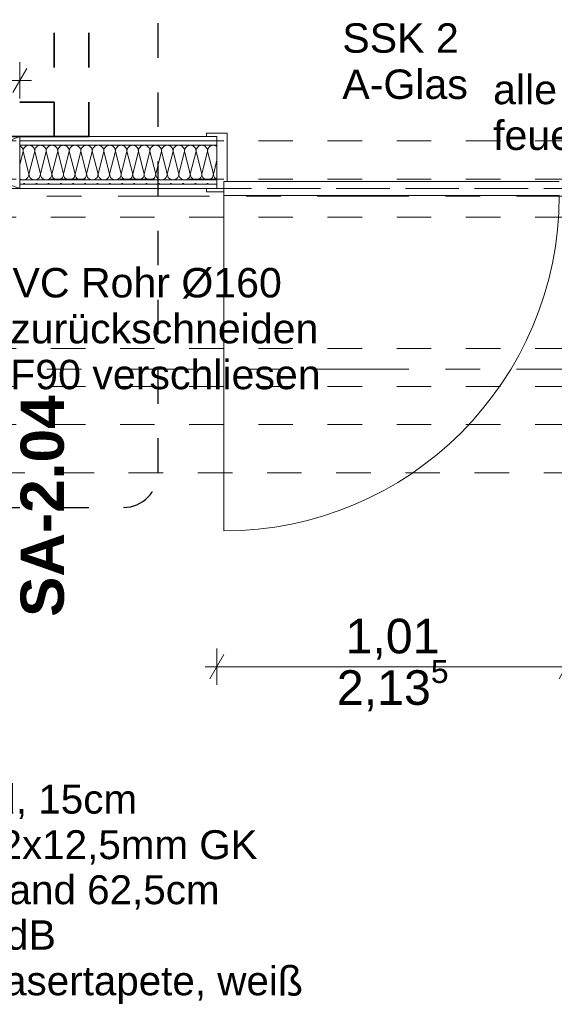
# Model space of a CAD drawing. Header units: metres. Extents: x -4 to 100, y -11 to 17.
# Tile 68 of 256: x 8.49 to 10.04, y 3.51 to 6.36. Entities that reach past the tile are written whole.
import ezdxf

# ---------------------------------------------------------------- set-up
doc = ezdxf.new("R2010")
doc.units = ezdxf.units.M
doc.header["$MEASUREMENT"] = 0
for name, pattern in [('Achse', [0.2, 0.1, -0.05, 0, -0.05]), ('Punktlinie eng', [0.0375, 0.0125, -0.025]), ('Strichlinie doppelt', [0.546806, 0.264583, -0.105833, 0.070556, -0.105833]), ('Strichlinie eng', [0.115, 0.075, -0.04]), ('Untersicht', [0.1, 0.075, -0.025])]:
    doc.linetypes.add(name, pattern=pattern)
for name, color, linetype in [('152 - Bemaßung_ Beschriftung.Ausbau', 7, 'Continuous'), ('203 - Marker.Schnitt - Ausbaudetail SA', 7, 'Continuous'), ('208 - Marker.Detail', 7, 'Continuous'), ('451 - Universal.Achsen Raster', 7, 'Continuous'), ('608 - Struktur.Träger', 7, 'Continuous'), ('650 - Abdeckung.Fußboden Aufbau', 7, 'Continuous'), ('Neubau_152 - Bemaßung_ Beschriftung.Ausbau', 7, 'Continuous'), ('Neubau_606 - Struktur.Wand Innen Ausbau', 7, 'Continuous'), ('Neubau_653 - Abdeckung.TB Verkofferung', 7, 'Continuous')]:
    doc.layers.add(name, color=color, linetype=linetype)
doc.styles.add('ERSTELLTER_STIL_1', font='txt')
doc.styles.add('ERSTELLTER_STIL_2', font='txt')
doc.dimstyles.new('ERSTELLTER_STIL__5', dxfattribs={"dimtxt": 0.1, "dimasz": 0.0532, "dimexe": 0.18, "dimexo": 0.0625, "dimgap": 0, "dimtad": 1, "dimtih": 1, "dimtoh": 1, "dimzin": 0, "dimdsep": 46, "dimtxsty": 'ERSTELLTER_STIL_2', "dimblk": 'ARROWHEAD_2', "dimblk1": 'ARROWHEAD_2', "dimblk2": 'ARROWHEAD_2', "dimcen": 0.09, "dimse1": 1, "dimse2": 1, "dimclrd": 7, "dimclre": 7, "dimclrt": 7, "dimazin": 0, "dimtfac": 1, "dimtdec": 4, "dimtmove": 0, "dimatfit": 3, "dimfxl": 1, "dimtolj": 1, "dimtzin": 0, "dimarcsym": 0})
doc.dimstyles.new('ERSTELLTER_STIL__8', dxfattribs={"dimtxt": 0.18, "dimasz": 0.03648, "dimexe": 0.18, "dimexo": 0.0625, "dimgap": 0, "dimtad": 0, "dimtih": 1, "dimtoh": 1, "dimdec": 4, "dimzin": 0, "dimdsep": 46, "dimcen": 0.09, "dimadec": 0, "dimazin": 0, "dimtfac": 1, "dimtdec": 4, "dimtmove": 0, "dimatfit": 3, "dimldrblk": 'ARROWHEAD_11', "dimfxl": 1, "dimtolj": 1, "dimtzin": 0, "dimarcsym": 0})
doc.dimstyles.new('ERSTELLTER_STIL__9', dxfattribs={"dimtxt": 0.18, "dimasz": 0.02736, "dimexe": 0.18, "dimexo": 0.0625, "dimgap": 0, "dimtad": 0, "dimtih": 1, "dimtoh": 1, "dimdec": 4, "dimzin": 0, "dimdsep": 46, "dimcen": 0.09, "dimadec": 0, "dimazin": 0, "dimtfac": 1, "dimtdec": 4, "dimtmove": 0, "dimatfit": 3, "dimldrblk": 'ARROWHEAD_11', "dimfxl": 1, "dimtolj": 1, "dimtzin": 0, "dimarcsym": 0})
pattern_1 = [(45, (0, 0), (-0.01767767, 0.01767767), [0, -0.025])]

# ---------------------------------------------------------------- blocks, each defined once
blk = doc.blocks.new('*X22')
at = {"layer": 'Neubau_606 - Struktur.Wand Innen Ausbau', "color": 7, "linetype": 'Continuous', "lineweight": 5}
for p, q in [((8.4926, 5.9947), (8.49, 5.9961)), ((8.5, 5.9808), (8.49, 5.9408)), ((8.4951, 5.9926), (8.4926, 5.9947)), ((8.4972, 5.9901), (8.4951, 5.9926)), ((8.4987, 5.9872), (8.4972, 5.9901)), ((8.4997, 5.9841), (8.4987, 5.9872)), ((8.5, 5.9808), (8.4997, 5.9841)), ((8.5003, 5.9841), (8.5, 5.9808)), ((8.5, 5.9808), (8.5167, 5.9141)), ((8.5013, 5.9872), (8.5003, 5.9841)), ((8.5028, 5.9901), (8.5013, 5.9872)), ((8.5049, 5.9926), (8.5028, 5.9901)), ((8.5074, 5.9947), (8.5049, 5.9926)), ((8.5103, 5.9962), (8.5074, 5.9947)), ((8.5134, 5.9972), (8.5103, 5.9962)), ((8.5167, 5.9975), (8.5134, 5.9972)), ((8.5199, 5.9972), (8.5167, 5.9975)), ((8.5333, 5.9808), (8.5167, 5.9141)), ((8.523, 5.9962), (8.5199, 5.9972)), ((8.5259, 5.9947), (8.523, 5.9962)), ((8.5285, 5.9926), (8.5259, 5.9947)), ((8.5305, 5.9901), (8.5285, 5.9926)), ((8.5321, 5.9872), (8.5305, 5.9901)), ((8.533, 5.9841), (8.5321, 5.9872)), ((8.5333, 5.9808), (8.533, 5.9841)), ((8.5337, 5.9841), (8.5333, 5.9808)), ((8.5333, 5.9808), (8.55, 5.9141)), ((8.5346, 5.9872), (8.5337, 5.9841)), ((8.5361, 5.9901), (8.5346, 5.9872)), ((8.5382, 5.9926), (8.5361, 5.9901)), ((8.5407, 5.9947), (8.5382, 5.9926)), ((8.5436, 5.9962), (8.5407, 5.9947)), ((8.5467, 5.9972), (8.5436, 5.9962)), ((8.55, 5.9975), (8.5467, 5.9972)), ((8.5533, 5.9972), (8.55, 5.9975)), ((8.5667, 5.9808), (8.55, 5.9141)), ((8.5564, 5.9962), (8.5533, 5.9972)), ((8.5593, 5.9947), (8.5564, 5.9962)), ((8.5618, 5.9926), (8.5593, 5.9947)), ((8.5639, 5.9901), (8.5618, 5.9926)), ((8.5654, 5.9872), (8.5639, 5.9901)), ((8.5663, 5.9841), (8.5654, 5.9872)), ((8.5667, 5.9808), (8.5663, 5.9841)), ((8.567, 5.9841), (8.5667, 5.9808)), ((8.5667, 5.9808), (8.5833, 5.9141)), ((8.5679, 5.9872), (8.567, 5.9841)), ((8.5695, 5.9901), (8.5679, 5.9872)), ((8.5715, 5.9926), (8.5695, 5.9901)), ((8.5741, 5.9947), (8.5715, 5.9926)), ((8.577, 5.9962), (8.5741, 5.9947)), ((8.5801, 5.9972), (8.577, 5.9962)), ((8.5833, 5.9975), (8.5801, 5.9972)), ((8.5866, 5.9972), (8.5833, 5.9975)), ((8.6, 5.9808), (8.5833, 5.9141)), ((8.5897, 5.9962), (8.5866, 5.9972)), ((8.5926, 5.9947), (8.5897, 5.9962)), ((8.5951, 5.9926), (8.5926, 5.9947)), ((8.5972, 5.9901), (8.5951, 5.9926)), ((8.5987, 5.9872), (8.5972, 5.9901)), ((8.5997, 5.9841), (8.5987, 5.9872)), ((8.6, 5.9808), (8.5997, 5.9841)), ((8.6003, 5.9841), (8.6, 5.9808)), ((8.6, 5.9808), (8.6167, 5.9141)), ((8.6013, 5.9872), (8.6003, 5.9841)), ((8.6028, 5.9901), (8.6013, 5.9872)), ((8.6049, 5.9926), (8.6028, 5.9901)), ((8.6074, 5.9947), (8.6049, 5.9926)), ((8.6103, 5.9962), (8.6074, 5.9947)), ((8.6134, 5.9972), (8.6103, 5.9962)), ((8.6167, 5.9975), (8.6134, 5.9972)), ((8.6199, 5.9972), (8.6167, 5.9975)), ((8.6333, 5.9808), (8.6167, 5.9141)), ((8.623, 5.9962), (8.6199, 5.9972)), ((8.6259, 5.9947), (8.623, 5.9962)), ((8.6285, 5.9926), (8.6259, 5.9947)), ((8.6305, 5.9901), (8.6285, 5.9926)), ((8.6321, 5.9872), (8.6305, 5.9901)), ((8.633, 5.9841), (8.6321, 5.9872)), ((8.6333, 5.9808), (8.633, 5.9841)), ((8.6337, 5.9841), (8.6333, 5.9808)), ((8.6333, 5.9808), (8.65, 5.9141)), ((8.6346, 5.9872), (8.6337, 5.9841)), ((8.6361, 5.9901), (8.6346, 5.9872)), ((8.6382, 5.9926), (8.6361, 5.9901)), ((8.6407, 5.9947), (8.6382, 5.9926)), ((8.6436, 5.9962), (8.6407, 5.9947)), ((8.6467, 5.9972), (8.6436, 5.9962)), ((8.65, 5.9975), (8.6467, 5.9972)), ((8.6533, 5.9972), (8.65, 5.9975)), ((8.6667, 5.9808), (8.65, 5.9141)), ((8.6564, 5.9962), (8.6533, 5.9972)), ((8.6593, 5.9947), (8.6564, 5.9962)), ((8.6618, 5.9926), (8.6593, 5.9947)), ((8.6639, 5.9901), (8.6618, 5.9926)), ((8.6654, 5.9872), (8.6639, 5.9901)), ((8.6663, 5.9841), (8.6654, 5.9872)), ((8.6667, 5.9808), (8.6663, 5.9841)), ((8.667, 5.9841), (8.6667, 5.9808)), ((8.6667, 5.9808), (8.6833, 5.9141)), ((8.6679, 5.9872), (8.667, 5.9841)), ((8.6695, 5.9901), (8.6679, 5.9872)), ((8.6715, 5.9926), (8.6695, 5.9901)), ((8.6741, 5.9947), (8.6715, 5.9926)), ((8.677, 5.9962), (8.6741, 5.9947)), ((8.6801, 5.9972), (8.677, 5.9962)), ((8.6833, 5.9975), (8.6801, 5.9972)), ((8.6866, 5.9972), (8.6833, 5.9975)), ((8.7, 5.9808), (8.6833, 5.9141)), ((8.6897, 5.9962), (8.6866, 5.9972)), ((8.6926, 5.9947), (8.6897, 5.9962)), ((8.6951, 5.9926), (8.6926, 5.9947)), ((8.6972, 5.9901), (8.6951, 5.9926)), ((8.6987, 5.9872), (8.6972, 5.9901)), ((8.6997, 5.9841), (8.6987, 5.9872)), ((8.7, 5.9808), (8.6997, 5.9841)), ((8.7003, 5.9841), (8.7, 5.9808)), ((8.7, 5.9808), (8.7167, 5.9141)), ((8.7013, 5.9872), (8.7003, 5.9841)), ((8.7028, 5.9901), (8.7013, 5.9872)), ((8.7049, 5.9926), (8.7028, 5.9901)), ((8.7074, 5.9947), (8.7049, 5.9926)), ((8.7103, 5.9962), (8.7074, 5.9947)), ((8.7134, 5.9972), (8.7103, 5.9962)), ((8.7167, 5.9975), (8.7134, 5.9972)), ((8.7199, 5.9972), (8.7167, 5.9975)), ((8.7333, 5.9808), (8.7167, 5.9141)), ((8.723, 5.9962), (8.7199, 5.9972)), ((8.7259, 5.9947), (8.723, 5.9962)), ((8.7285, 5.9926), (8.7259, 5.9947)), ((8.7305, 5.9901), (8.7285, 5.9926)), ((8.7321, 5.9872), (8.7305, 5.9901)), ((8.733, 5.9841), (8.7321, 5.9872)), ((8.7333, 5.9808), (8.733, 5.9841)), ((8.7337, 5.9841), (8.7333, 5.9808)), ((8.7333, 5.9808), (8.75, 5.9141)), ((8.7346, 5.9872), (8.7337, 5.9841)), ((8.7361, 5.9901), (8.7346, 5.9872)), ((8.7382, 5.9926), (8.7361, 5.9901)), ((8.7407, 5.9947), (8.7382, 5.9926)), ((8.7436, 5.9962), (8.7407, 5.9947)), ((8.7467, 5.9972), (8.7436, 5.9962)), ((8.75, 5.9975), (8.7467, 5.9972)), ((8.7533, 5.9972), (8.75, 5.9975)), ((8.7667, 5.9808), (8.75, 5.9141)), ((8.7564, 5.9962), (8.7533, 5.9972)), ((8.7593, 5.9947), (8.7564, 5.9962)), ((8.7618, 5.9926), (8.7593, 5.9947)), ((8.7639, 5.9901), (8.7618, 5.9926)), ((8.7654, 5.9872), (8.7639, 5.9901)), ((8.7663, 5.9841), (8.7654, 5.9872)), ((8.7667, 5.9808), (8.7663, 5.9841)), ((8.767, 5.9841), (8.7667, 5.9808)), ((8.7667, 5.9808), (8.7833, 5.9141)), ((8.7679, 5.9872), (8.767, 5.9841)), ((8.7695, 5.9901), (8.7679, 5.9872)), ((8.7715, 5.9926), (8.7695, 5.9901)), ((8.7741, 5.9947), (8.7715, 5.9926)), ((8.777, 5.9962), (8.7741, 5.9947)), ((8.7801, 5.9972), (8.777, 5.9962)), ((8.7833, 5.9975), (8.7801, 5.9972)), ((8.7866, 5.9972), (8.7833, 5.9975)), ((8.8, 5.9808), (8.7833, 5.9141)), ((8.7897, 5.9962), (8.7866, 5.9972)), ((8.7926, 5.9947), (8.7897, 5.9962)), ((8.7951, 5.9926), (8.7926, 5.9947)), ((8.7972, 5.9901), (8.7951, 5.9926)), ((8.7987, 5.9872), (8.7972, 5.9901)), ((8.7997, 5.9841), (8.7987, 5.9872)), ((8.8, 5.9808), (8.7997, 5.9841)), ((8.8003, 5.9841), (8.8, 5.9808)), ((8.8, 5.9808), (8.8167, 5.9141)), ((8.8013, 5.9872), (8.8003, 5.9841)), ((8.8028, 5.9901), (8.8013, 5.9872)), ((8.8049, 5.9926), (8.8028, 5.9901)), ((8.8074, 5.9947), (8.8049, 5.9926)), ((8.8103, 5.9962), (8.8074, 5.9947)), ((8.8134, 5.9972), (8.8103, 5.9962)), ((8.8167, 5.9975), (8.8134, 5.9972)), ((8.8199, 5.9972), (8.8167, 5.9975)), ((8.8333, 5.9808), (8.8167, 5.9141)), ((8.823, 5.9962), (8.8199, 5.9972)), ((8.8259, 5.9947), (8.823, 5.9962)), ((8.8285, 5.9926), (8.8259, 5.9947)), ((8.8305, 5.9901), (8.8285, 5.9926)), ((8.8321, 5.9872), (8.8305, 5.9901)), ((8.833, 5.9841), (8.8321, 5.9872)), ((8.8333, 5.9808), (8.833, 5.9841)), ((8.8337, 5.9841), (8.8333, 5.9808)), ((8.8333, 5.9808), (8.85, 5.9141)), ((8.8346, 5.9872), (8.8337, 5.9841)), ((8.8361, 5.9901), (8.8346, 5.9872)), ((8.8382, 5.9926), (8.8361, 5.9901)), ((8.8407, 5.9947), (8.8382, 5.9926)), ((8.8436, 5.9962), (8.8407, 5.9947)), ((8.8467, 5.9972), (8.8436, 5.9962)), ((8.85, 5.9975), (8.8467, 5.9972)), ((8.8533, 5.9972), (8.85, 5.9975)), ((8.8667, 5.9808), (8.85, 5.9141)), ((8.8564, 5.9962), (8.8533, 5.9972)), ((8.8593, 5.9947), (8.8564, 5.9962)), ((8.8618, 5.9926), (8.8593, 5.9947)), ((8.8639, 5.9901), (8.8618, 5.9926)), ((8.8654, 5.9872), (8.8639, 5.9901)), ((8.8663, 5.9841), (8.8654, 5.9872)), ((8.8667, 5.9808), (8.8663, 5.9841)), ((8.867, 5.9841), (8.8667, 5.9808)), ((8.8667, 5.9808), (8.8833, 5.9141)), ((8.8679, 5.9872), (8.867, 5.9841)), ((8.8695, 5.9901), (8.8679, 5.9872)), ((8.8715, 5.9926), (8.8695, 5.9901)), ((8.8741, 5.9947), (8.8715, 5.9926)), ((8.877, 5.9962), (8.8741, 5.9947)), ((8.8801, 5.9972), (8.877, 5.9962)), ((8.8833, 5.9975), (8.8801, 5.9972)), ((8.8866, 5.9972), (8.8833, 5.9975)), ((8.9, 5.9808), (8.8833, 5.9141)), ((8.8897, 5.9962), (8.8866, 5.9972)), ((8.8926, 5.9947), (8.8897, 5.9962)), ((8.8951, 5.9926), (8.8926, 5.9947)), ((8.8972, 5.9901), (8.8951, 5.9926)), ((8.8987, 5.9872), (8.8972, 5.9901)), ((8.8997, 5.9841), (8.8987, 5.9872)), ((8.9, 5.9808), (8.8997, 5.9841)), ((8.9003, 5.9841), (8.9, 5.9808)), ((8.9, 5.9808), (8.9167, 5.9141)), ((8.9013, 5.9872), (8.9003, 5.9841)), ((8.9028, 5.9901), (8.9013, 5.9872)), ((8.9049, 5.9926), (8.9028, 5.9901)), ((8.9074, 5.9947), (8.9049, 5.9926)), ((8.9103, 5.9962), (8.9074, 5.9947)), ((8.9134, 5.9972), (8.9103, 5.9962)), ((8.9167, 5.9975), (8.9134, 5.9972)), ((8.9199, 5.9972), (8.9167, 5.9975)), ((8.9333, 5.9808), (8.9167, 5.9141)), ((8.923, 5.9962), (8.9199, 5.9972)), ((8.9259, 5.9947), (8.923, 5.9962)), ((8.9285, 5.9926), (8.9259, 5.9947)), ((8.9305, 5.9901), (8.9285, 5.9926)), ((8.9321, 5.9872), (8.9305, 5.9901)), ((8.933, 5.9841), (8.9321, 5.9872)), ((8.9333, 5.9808), (8.933, 5.9841)), ((8.9337, 5.9841), (8.9333, 5.9808)), ((8.9333, 5.9808), (8.95, 5.9141)), ((8.9346, 5.9872), (8.9337, 5.9841)), ((8.9361, 5.9901), (8.9346, 5.9872)), ((8.9382, 5.9926), (8.9361, 5.9901)), ((8.9407, 5.9947), (8.9382, 5.9926)), ((8.9436, 5.9962), (8.9407, 5.9947)), ((8.9467, 5.9972), (8.9436, 5.9962)), ((8.95, 5.9975), (8.9467, 5.9972)), ((8.9533, 5.9972), (8.95, 5.9975)), ((8.9667, 5.9808), (8.95, 5.9141)), ((8.9564, 5.9962), (8.9533, 5.9972)), ((8.9593, 5.9947), (8.9564, 5.9962)), ((8.9618, 5.9926), (8.9593, 5.9947)), ((8.9639, 5.9901), (8.9618, 5.9926)), ((8.9654, 5.9872), (8.9639, 5.9901)), ((8.9663, 5.9841), (8.9654, 5.9872)), ((8.9667, 5.9808), (8.9663, 5.9841)), ((8.967, 5.9841), (8.9667, 5.9808)), ((8.9667, 5.9808), (8.9833, 5.9141)), ((8.9679, 5.9872), (8.967, 5.9841)), ((8.9695, 5.9901), (8.9679, 5.9872)), ((8.9715, 5.9926), (8.9695, 5.9901)), ((8.9741, 5.9947), (8.9715, 5.9926)), ((8.977, 5.9962), (8.9741, 5.9947)), ((8.9801, 5.9972), (8.977, 5.9962)), ((8.9833, 5.9975), (8.9801, 5.9972)), ((8.9866, 5.9972), (8.9833, 5.9975)), ((9, 5.9808), (8.9833, 5.9141)), ((8.9897, 5.9962), (8.9866, 5.9972)), ((8.9926, 5.9947), (8.9897, 5.9962)), ((8.9951, 5.9926), (8.9926, 5.9947)), ((8.9972, 5.9901), (8.9951, 5.9926)), ((8.9987, 5.9872), (8.9972, 5.9901)), ((8.9997, 5.9841), (8.9987, 5.9872)), ((9, 5.9808), (8.9997, 5.9841)), ((9.0003, 5.9841), (9, 5.9808)), ((9, 5.9808), (9.0167, 5.9141)), ((9.0013, 5.9872), (9.0003, 5.9841)), ((9.0028, 5.9901), (9.0013, 5.9872)), ((9.0049, 5.9926), (9.0028, 5.9901)), ((9.0074, 5.9947), (9.0049, 5.9926)), ((9.0103, 5.9962), (9.0074, 5.9947)), ((9.0134, 5.9972), (9.0103, 5.9962)), ((9.0167, 5.9975), (9.0134, 5.9972)), ((9.0199, 5.9972), (9.0167, 5.9975)), ((9.0333, 5.9808), (9.0167, 5.9141)), ((9.023, 5.9962), (9.0199, 5.9972)), ((9.0259, 5.9947), (9.023, 5.9962)), ((9.0285, 5.9926), (9.0259, 5.9947)), ((9.0305, 5.9901), (9.0285, 5.9926)), ((9.0321, 5.9872), (9.0305, 5.9901)), ((9.033, 5.9841), (9.0321, 5.9872)), ((9.0333, 5.9808), (9.033, 5.9841)), ((9.0337, 5.9841), (9.0333, 5.9808)), ((9.0333, 5.9808), (9.05, 5.9141)), ((9.0346, 5.9872), (9.0337, 5.9841)), ((9.0361, 5.9901), (9.0346, 5.9872)), ((9.0382, 5.9926), (9.0361, 5.9901)), ((9.0407, 5.9947), (9.0382, 5.9926)), ((9.0436, 5.9962), (9.0407, 5.9947)), ((9.0467, 5.9972), (9.0436, 5.9962)), ((9.05, 5.9975), (9.0467, 5.9972)), ((9.0533, 5.9972), (9.05, 5.9975)), ((9.0564, 5.9962), (9.0533, 5.9972)), ((9.0593, 5.9947), (9.0564, 5.9962)), ((9.06, 5.9941), (9.0593, 5.9947)), ((9.06, 5.9541), (9.05, 5.9141)), ((8.49, 5.9009), (8.4907, 5.9003)), ((8.4907, 5.9003), (8.4936, 5.8988)), ((8.4936, 5.8988), (8.4967, 5.8978)), ((8.4967, 5.8978), (8.5, 5.8975)), ((8.5, 5.8975), (8.5033, 5.8978)), ((8.5033, 5.8978), (8.5064, 5.8988)), ((8.5064, 5.8988), (8.5093, 5.9003)), ((8.5093, 5.9003), (8.5118, 5.9024)), ((8.5118, 5.9024), (8.5139, 5.9049)), ((8.5139, 5.9049), (8.5154, 5.9078)), ((8.5154, 5.9078), (8.5163, 5.9109)), ((8.5163, 5.9109), (8.5167, 5.9141)), ((8.5167, 5.9141), (8.517, 5.9109)), ((8.517, 5.9109), (8.5179, 5.9078)), ((8.5179, 5.9078), (8.5195, 5.9049)), ((8.5195, 5.9049), (8.5215, 5.9024)), ((8.5215, 5.9024), (8.5241, 5.9003)), ((8.5241, 5.9003), (8.527, 5.8988)), ((8.527, 5.8988), (8.5301, 5.8978)), ((8.5301, 5.8978), (8.5333, 5.8975)), ((8.5333, 5.8975), (8.5366, 5.8978)), ((8.5366, 5.8978), (8.5397, 5.8988)), ((8.5397, 5.8988), (8.5426, 5.9003)), ((8.5426, 5.9003), (8.5451, 5.9024)), ((8.5451, 5.9024), (8.5472, 5.9049)), ((8.5472, 5.9049), (8.5487, 5.9078)), ((8.5487, 5.9078), (8.5497, 5.9109)), ((8.5497, 5.9109), (8.55, 5.9141)), ((8.55, 5.9141), (8.5503, 5.9109)), ((8.5503, 5.9109), (8.5513, 5.9078)), ((8.5513, 5.9078), (8.5528, 5.9049)), ((8.5528, 5.9049), (8.5549, 5.9024)), ((8.5549, 5.9024), (8.5574, 5.9003)), ((8.5574, 5.9003), (8.5603, 5.8988)), ((8.5603, 5.8988), (8.5634, 5.8978)), ((8.5634, 5.8978), (8.5667, 5.8975)), ((8.5667, 5.8975), (8.5699, 5.8978)), ((8.5699, 5.8978), (8.573, 5.8988)), ((8.573, 5.8988), (8.5759, 5.9003)), ((8.5759, 5.9003), (8.5785, 5.9024)), ((8.5785, 5.9024), (8.5805, 5.9049)), ((8.5805, 5.9049), (8.5821, 5.9078)), ((8.5821, 5.9078), (8.583, 5.9109)), ((8.583, 5.9109), (8.5833, 5.9141)), ((8.5833, 5.9141), (8.5837, 5.9109)), ((8.5837, 5.9109), (8.5846, 5.9078)), ((8.5846, 5.9078), (8.5861, 5.9049)), ((8.5861, 5.9049), (8.5882, 5.9024)), ((8.5882, 5.9024), (8.5907, 5.9003)), ((8.5907, 5.9003), (8.5936, 5.8988)), ((8.5936, 5.8988), (8.5967, 5.8978)), ((8.5967, 5.8978), (8.6, 5.8975)), ((8.6, 5.8975), (8.6033, 5.8978)), ((8.6033, 5.8978), (8.6064, 5.8988)), ((8.6064, 5.8988), (8.6093, 5.9003)), ((8.6093, 5.9003), (8.6118, 5.9024)), ((8.6118, 5.9024), (8.6139, 5.9049)), ((8.6139, 5.9049), (8.6154, 5.9078)), ((8.6154, 5.9078), (8.6163, 5.9109)), ((8.6163, 5.9109), (8.6167, 5.9141)), ((8.6167, 5.9141), (8.617, 5.9109)), ((8.617, 5.9109), (8.6179, 5.9078)), ((8.6179, 5.9078), (8.6195, 5.9049)), ((8.6195, 5.9049), (8.6215, 5.9024)), ((8.6215, 5.9024), (8.6241, 5.9003)), ((8.6241, 5.9003), (8.627, 5.8988)), ((8.627, 5.8988), (8.6301, 5.8978)), ((8.6301, 5.8978), (8.6333, 5.8975)), ((8.6333, 5.8975), (8.6366, 5.8978)), ((8.6366, 5.8978), (8.6397, 5.8988)), ((8.6397, 5.8988), (8.6426, 5.9003)), ((8.6426, 5.9003), (8.6451, 5.9024)), ((8.6451, 5.9024), (8.6472, 5.9049)), ((8.6472, 5.9049), (8.6487, 5.9078)), ((8.6487, 5.9078), (8.6497, 5.9109)), ((8.6497, 5.9109), (8.65, 5.9141)), ((8.65, 5.9141), (8.6503, 5.9109)), ((8.6503, 5.9109), (8.6513, 5.9078)), ((8.6513, 5.9078), (8.6528, 5.9049)), ((8.6528, 5.9049), (8.6549, 5.9024)), ((8.6549, 5.9024), (8.6574, 5.9003)), ((8.6574, 5.9003), (8.6603, 5.8988)), ((8.6603, 5.8988), (8.6634, 5.8978)), ((8.6634, 5.8978), (8.6667, 5.8975)), ((8.6667, 5.8975), (8.6699, 5.8978)), ((8.6699, 5.8978), (8.673, 5.8988)), ((8.673, 5.8988), (8.6759, 5.9003)), ((8.6759, 5.9003), (8.6785, 5.9024)), ((8.6785, 5.9024), (8.6805, 5.9049)), ((8.6805, 5.9049), (8.6821, 5.9078)), ((8.6821, 5.9078), (8.683, 5.9109)), ((8.683, 5.9109), (8.6833, 5.9141)), ((8.6833, 5.9141), (8.6837, 5.9109)), ((8.6837, 5.9109), (8.6846, 5.9078)), ((8.6846, 5.9078), (8.6861, 5.9049)), ((8.6861, 5.9049), (8.6882, 5.9024)), ((8.6882, 5.9024), (8.6907, 5.9003)), ((8.6907, 5.9003), (8.6936, 5.8988)), ((8.6936, 5.8988), (8.6967, 5.8978)), ((8.6967, 5.8978), (8.7, 5.8975)), ((8.7, 5.8975), (8.7033, 5.8978)), ((8.7033, 5.8978), (8.7064, 5.8988)), ((8.7064, 5.8988), (8.7093, 5.9003)), ((8.7093, 5.9003), (8.7118, 5.9024)), ((8.7118, 5.9024), (8.7139, 5.9049)), ((8.7139, 5.9049), (8.7154, 5.9078)), ((8.7154, 5.9078), (8.7163, 5.9109)), ((8.7163, 5.9109), (8.7167, 5.9141)), ((8.7167, 5.9141), (8.717, 5.9109)), ((8.717, 5.9109), (8.7179, 5.9078)), ((8.7179, 5.9078), (8.7195, 5.9049)), ((8.7195, 5.9049), (8.7215, 5.9024)), ((8.7215, 5.9024), (8.7241, 5.9003)), ((8.7241, 5.9003), (8.727, 5.8988)), ((8.727, 5.8988), (8.7301, 5.8978)), ((8.7301, 5.8978), (8.7333, 5.8975)), ((8.7333, 5.8975), (8.7366, 5.8978)), ((8.7366, 5.8978), (8.7397, 5.8988)), ((8.7397, 5.8988), (8.7426, 5.9003)), ((8.7426, 5.9003), (8.7451, 5.9024)), ((8.7451, 5.9024), (8.7472, 5.9049)), ((8.7472, 5.9049), (8.7487, 5.9078)), ((8.7487, 5.9078), (8.7497, 5.9109)), ((8.7497, 5.9109), (8.75, 5.9141)), ((8.75, 5.9141), (8.7503, 5.9109)), ((8.7503, 5.9109), (8.7513, 5.9078)), ((8.7513, 5.9078), (8.7528, 5.9049)), ((8.7528, 5.9049), (8.7549, 5.9024)), ((8.7549, 5.9024), (8.7574, 5.9003)), ((8.7574, 5.9003), (8.7603, 5.8988)), ((8.7603, 5.8988), (8.7634, 5.8978)), ((8.7634, 5.8978), (8.7667, 5.8975)), ((8.7667, 5.8975), (8.7699, 5.8978)), ((8.7699, 5.8978), (8.773, 5.8988)), ((8.773, 5.8988), (8.7759, 5.9003)), ((8.7759, 5.9003), (8.7785, 5.9024)), ((8.7785, 5.9024), (8.7805, 5.9049)), ((8.7805, 5.9049), (8.7821, 5.9078)), ((8.7821, 5.9078), (8.783, 5.9109)), ((8.783, 5.9109), (8.7833, 5.9141)), ((8.7833, 5.9141), (8.7837, 5.9109)), ((8.7837, 5.9109), (8.7846, 5.9078)), ((8.7846, 5.9078), (8.7861, 5.9049)), ((8.7861, 5.9049), (8.7882, 5.9024)), ((8.7882, 5.9024), (8.7907, 5.9003)), ((8.7907, 5.9003), (8.7936, 5.8988)), ((8.7936, 5.8988), (8.7967, 5.8978)), ((8.7967, 5.8978), (8.8, 5.8975)), ((8.8, 5.8975), (8.8033, 5.8978)), ((8.8033, 5.8978), (8.8064, 5.8988)), ((8.8064, 5.8988), (8.8093, 5.9003)), ((8.8093, 5.9003), (8.8118, 5.9024)), ((8.8118, 5.9024), (8.8139, 5.9049)), ((8.8139, 5.9049), (8.8154, 5.9078)), ((8.8154, 5.9078), (8.8163, 5.9109)), ((8.8163, 5.9109), (8.8167, 5.9141)), ((8.8167, 5.9141), (8.817, 5.9109)), ((8.817, 5.9109), (8.8179, 5.9078)), ((8.8179, 5.9078), (8.8195, 5.9049)), ((8.8195, 5.9049), (8.8215, 5.9024)), ((8.8215, 5.9024), (8.8241, 5.9003)), ((8.8241, 5.9003), (8.827, 5.8988)), ((8.827, 5.8988), (8.8301, 5.8978)), ((8.8301, 5.8978), (8.8333, 5.8975)), ((8.8333, 5.8975), (8.8366, 5.8978)), ((8.8366, 5.8978), (8.8397, 5.8988)), ((8.8397, 5.8988), (8.8426, 5.9003)), ((8.8426, 5.9003), (8.8451, 5.9024)), ((8.8451, 5.9024), (8.8472, 5.9049)), ((8.8472, 5.9049), (8.8487, 5.9078)), ((8.8487, 5.9078), (8.8497, 5.9109)), ((8.8497, 5.9109), (8.85, 5.9141)), ((8.85, 5.9141), (8.8503, 5.9109)), ((8.8503, 5.9109), (8.8513, 5.9078)), ((8.8513, 5.9078), (8.8528, 5.9049)), ((8.8528, 5.9049), (8.8549, 5.9024)), ((8.8549, 5.9024), (8.8574, 5.9003)), ((8.8574, 5.9003), (8.8603, 5.8988)), ((8.8603, 5.8988), (8.8634, 5.8978)), ((8.8634, 5.8978), (8.8667, 5.8975)), ((8.8667, 5.8975), (8.8699, 5.8978)), ((8.8699, 5.8978), (8.873, 5.8988)), ((8.873, 5.8988), (8.8759, 5.9003)), ((8.8759, 5.9003), (8.8785, 5.9024)), ((8.8785, 5.9024), (8.8805, 5.9049)), ((8.8805, 5.9049), (8.8821, 5.9078)), ((8.8821, 5.9078), (8.883, 5.9109)), ((8.883, 5.9109), (8.8833, 5.9141)), ((8.8833, 5.9141), (8.8837, 5.9109)), ((8.8837, 5.9109), (8.8846, 5.9078)), ((8.8846, 5.9078), (8.8861, 5.9049)), ((8.8861, 5.9049), (8.8882, 5.9024)), ((8.8882, 5.9024), (8.8907, 5.9003)), ((8.8907, 5.9003), (8.8936, 5.8988)), ((8.8936, 5.8988), (8.8967, 5.8978)), ((8.8967, 5.8978), (8.9, 5.8975)), ((8.9, 5.8975), (8.9033, 5.8978)), ((8.9033, 5.8978), (8.9064, 5.8988)), ((8.9064, 5.8988), (8.9093, 5.9003)), ((8.9093, 5.9003), (8.9118, 5.9024)), ((8.9118, 5.9024), (8.9139, 5.9049)), ((8.9139, 5.9049), (8.9154, 5.9078)), ((8.9154, 5.9078), (8.9163, 5.9109)), ((8.9163, 5.9109), (8.9167, 5.9141)), ((8.9167, 5.9141), (8.917, 5.9109)), ((8.917, 5.9109), (8.9179, 5.9078)), ((8.9179, 5.9078), (8.9195, 5.9049)), ((8.9195, 5.9049), (8.9215, 5.9024)), ((8.9215, 5.9024), (8.9241, 5.9003)), ((8.9241, 5.9003), (8.927, 5.8988)), ((8.927, 5.8988), (8.9301, 5.8978)), ((8.9301, 5.8978), (8.9333, 5.8975)), ((8.9333, 5.8975), (8.9366, 5.8978)), ((8.9366, 5.8978), (8.9397, 5.8988)), ((8.9397, 5.8988), (8.9426, 5.9003)), ((8.9426, 5.9003), (8.9451, 5.9024)), ((8.9451, 5.9024), (8.9472, 5.9049)), ((8.9472, 5.9049), (8.9487, 5.9078)), ((8.9487, 5.9078), (8.9497, 5.9109)), ((8.9497, 5.9109), (8.95, 5.9141)), ((8.95, 5.9141), (8.9503, 5.9109)), ((8.9503, 5.9109), (8.9513, 5.9078)), ((8.9513, 5.9078), (8.9528, 5.9049)), ((8.9528, 5.9049), (8.9549, 5.9024)), ((8.9549, 5.9024), (8.9574, 5.9003)), ((8.9574, 5.9003), (8.9603, 5.8988)), ((8.9603, 5.8988), (8.9634, 5.8978)), ((8.9634, 5.8978), (8.9667, 5.8975)), ((8.9667, 5.8975), (8.9699, 5.8978)), ((8.9699, 5.8978), (8.973, 5.8988)), ((8.973, 5.8988), (8.9759, 5.9003)), ((8.9759, 5.9003), (8.9785, 5.9024)), ((8.9785, 5.9024), (8.9805, 5.9049)), ((8.9805, 5.9049), (8.9821, 5.9078)), ((8.9821, 5.9078), (8.983, 5.9109)), ((8.983, 5.9109), (8.9833, 5.9141)), ((8.9833, 5.9141), (8.9837, 5.9109)), ((8.9837, 5.9109), (8.9846, 5.9078)), ((8.9846, 5.9078), (8.9861, 5.9049)), ((8.9861, 5.9049), (8.9882, 5.9024)), ((8.9882, 5.9024), (8.9907, 5.9003)), ((8.9907, 5.9003), (8.9936, 5.8988)), ((8.9936, 5.8988), (8.9967, 5.8978)), ((8.9967, 5.8978), (9, 5.8975)), ((9, 5.8975), (9.0033, 5.8978)), ((9.0033, 5.8978), (9.0064, 5.8988)), ((9.0064, 5.8988), (9.0093, 5.9003)), ((9.0093, 5.9003), (9.0118, 5.9024)), ((9.0118, 5.9024), (9.0139, 5.9049)), ((9.0139, 5.9049), (9.0154, 5.9078)), ((9.0154, 5.9078), (9.0163, 5.9109)), ((9.0163, 5.9109), (9.0167, 5.9141)), ((9.0167, 5.9141), (9.017, 5.9109)), ((9.017, 5.9109), (9.0179, 5.9078)), ((9.0179, 5.9078), (9.0195, 5.9049)), ((9.0195, 5.9049), (9.0215, 5.9024)), ((9.0215, 5.9024), (9.0241, 5.9003)), ((9.0241, 5.9003), (9.027, 5.8988)), ((9.027, 5.8988), (9.0301, 5.8978)), ((9.0301, 5.8978), (9.0333, 5.8975)), ((9.0333, 5.8975), (9.0366, 5.8978)), ((9.0366, 5.8978), (9.0397, 5.8988)), ((9.0397, 5.8988), (9.0426, 5.9003)), ((9.0426, 5.9003), (9.0451, 5.9024)), ((9.0451, 5.9024), (9.0472, 5.9049)), ((9.0472, 5.9049), (9.0487, 5.9078)), ((9.0487, 5.9078), (9.0497, 5.9109)), ((9.0497, 5.9109), (9.05, 5.9141)), ((9.05, 5.9141), (9.0503, 5.9109)), ((9.0503, 5.9109), (9.0513, 5.9078)), ((9.0513, 5.9078), (9.0528, 5.9049)), ((9.0528, 5.9049), (9.0549, 5.9024)), ((9.0549, 5.9024), (9.0574, 5.9003)), ((9.0574, 5.9003), (9.06, 5.8989))]:
    blk.add_line(p, q, dxfattribs=at)
blk = doc.blocks.new('*D220')
at = {"layer": '152 - Bemaßung_ Beschriftung.Ausbau', "color": 7, "linetype": 'Continuous', "lineweight": 5}
for p, q in [((8.09, 6.1325), (8.09, 6.2375)), ((8.49, 6.1325), (8.49, 6.2375)), ((8.1102, 6.22), (8.0698, 6.15)), ((8.4698, 6.15), (8.5102, 6.22)), ((8.09, 6.185), (8.49, 6.185)), ((8.49, 6.185), (8.5242, 6.185))]:
    blk.add_line(p, q, dxfattribs=at)
at = {"layer": '152 - Bemaßung_ Beschriftung.Ausbau', "color": 7, "lineweight": 5, "insert": (8.2141, 6.205), "char_height": 0.1, "attachment_point": 7, "style": 'ERSTELLTER_STIL_2'}
blk.add_mtext('\\A1;{\\pql;\\fArial|b0|i0|c0|p38;40}', dxfattribs=at)
blk = doc.blocks.new('ARROWHEAD_2')
at = {"color": 0, "linetype": 'Continuous', "lineweight": 0}
for p, q in [((-0.378, -0.655), (0.378, 0.655)), ((0, 0), (-1, 0))]:
    blk.add_line(p, q, dxfattribs=at)
blk = doc.blocks.new('ARROWHEAD_11')
at = {"color": 0, "linetype": 'Continuous', "lineweight": 0}
blk.add_line((0, 0), (-1, 0), dxfattribs=at)
at = {"color": 0, "linetype": 'Continuous', "lineweight": 0, "const_width": 0.25, "flags": 128}
blk.add_lwpolyline([(-0.125, 0, 1), (0.125, 0, 1)], format="xyb", close=True, dxfattribs=at)
blk = doc.blocks.new('*D638')
at = {"layer": '152 - Bemaßung_ Beschriftung.Ausbau', "color": 7, "linetype": 'Continuous', "lineweight": 5}
for p, q in [((9.06, 4.4375), (9.06, 4.5425)), ((10.07, 4.4375), (10.07, 4.5425)), ((9.0802, 4.525), (9.0398, 4.455)), ((10.0902, 4.525), (10.0498, 4.455)), ((9.0258, 4.49), (9.06, 4.49)), ((9.06, 4.49), (10.07, 4.49))]:
    blk.add_line(p, q, dxfattribs=at)
at = {"layer": '152 - Bemaßung_ Beschriftung.Ausbau', "color": 7, "lineweight": 5, "char_height": 0.1, "attachment_point": 7, "style": 'ERSTELLTER_STIL_2'}
for s, insert in [('\\A1;{\\pql;\\fArial|b0|i0|c0|p38;2,13\\fArial|b0|i0|c0|p38;\\A1{\\H.66x;\\S5^  ;}}', (9.4069, 4.3506)), ('\\A1;{\\pql;\\fArial|b0|i0|c0|p38;1,01}', (9.432, 4.51))]:
    blk.add_mtext(s, dxfattribs=dict(at, insert=insert))

msp = doc.modelspace()

# ---------------------------------------------------------------- hatches: boundary and pattern name
at = {"layer": 'Neubau_606 - Struktur.Wand Innen Ausbau', "linetype": 'Continuous', "lineweight": 0, "true_color": 0x000000}
h = msp.add_hatch(dxfattribs=at)
h.set_pattern_fill('Gips_0001', color=18, style=0, pattern_type=2)
h.set_pattern_definition(pattern_1)
h.paths.add_polyline_path([(8.49, 6.0225), (8.49, 6.01), (9.06, 6.01), (9.06, 6.0225)])
h = msp.add_hatch(dxfattribs=at)
h.set_pattern_fill('Gips_0001', color=18, style=0, pattern_type=2)
h.set_pattern_definition(pattern_1)
h.paths.add_polyline_path([(8.49, 6.01), (8.49, 5.9975), (9.06, 5.9975), (9.06, 6.01)])
h = msp.add_hatch(dxfattribs=at)
h.set_pattern_fill('Gips_0001', color=18, style=0, pattern_type=2)
h.set_pattern_definition(pattern_1)
h.paths.add_polyline_path([(8.49, 5.8975), (8.49, 5.885), (9.06, 5.885), (9.06, 5.8975)])
h = msp.add_hatch(dxfattribs=at)
h.set_pattern_fill('Gips_0001', color=18, style=0, pattern_type=2)
h.set_pattern_definition(pattern_1)
h.paths.add_polyline_path([(9.06, 5.885), (8.49, 5.885), (8.49, 5.8725), (9.06, 5.8725)])

# ---------------------------------------------------------------- linework, layer by layer
at = {"layer": '208 - Marker.Detail', "color": 30, "linetype": 'Punktlinie eng', "lineweight": 25, "true_color": 0xff6e00}
for p, q in [((8.89, 5.0505), (8.89, 8.6495)), ((7.79, 4.9505), (8.79, 4.9505))]:
    msp.add_line(p, q, dxfattribs=at)
msp.add_arc((8.79, 5.0505), 0.1, 270, 0, dxfattribs=at)
at = {"layer": '451 - Universal.Achsen Raster', "color": 160, "linetype": 'Strichlinie doppelt', "lineweight": 9, "true_color": 0x3232ff}
for p, q in [((64.935, 5.85), (-3.175, 5.85)), ((64.935, 5.35), (-3.175, 5.35))]:
    msp.add_line(p, q, dxfattribs=at)
at = {"layer": '608 - Struktur.Träger', "color": 7, "linetype": 'Untersicht', "lineweight": 13}
for p, q in [((0.38, 6.01), (61.88, 6.01)), ((0.38, 5.79), (61.88, 5.79)), ((0.38, 5.41), (61.88, 5.41)), ((0.38, 5.19), (61.88, 5.19))]:
    msp.add_line(p, q, dxfattribs=at)
at = {"layer": '608 - Struktur.Träger', "color": 7, "linetype": 'Achse', "lineweight": 9}
for p, q in [((0.38, 5.9), (61.88, 5.9)), ((0.38, 5.3), (61.88, 5.3))]:
    msp.add_line(p, q, dxfattribs=at)
at = {"layer": '650 - Abdeckung.Fußboden Aufbau', "color": 7, "linetype": 'Continuous', "lineweight": 13, "flags": 128}
for points in [[(6.42, 5.8725), (6.42, 6.0225), (9.06, 6.0225), (9.06, 5.8725)], [(9.06, 5.8725), (7.89, 5.8725)]]:
    msp.add_lwpolyline(points, dxfattribs=at)
at = {"layer": '650 - Abdeckung.Fußboden Aufbau', "color": 7, "linetype": 'Strichlinie eng', "lineweight": 13, "flags": 128}
msp.add_lwpolyline([(9.06, 5.8725), (10.07, 5.8725)], dxfattribs=at)
at = {"layer": 'Neubau_606 - Struktur.Wand Innen Ausbau', "color": 1, "linetype": 'Continuous', "lineweight": 9}
for p, q in [((8.09, 6.0225), (8.49, 5.8725)), ((8.49, 6.0225), (8.09, 5.8725)), ((9.06, 6.01), (8.49, 6.01)), ((9.06, 5.885), (8.49, 5.885))]:
    msp.add_line(p, q, dxfattribs=at)
at = {"layer": 'Neubau_606 - Struktur.Wand Innen Ausbau', "color": 1, "linetype": 'Continuous', "lineweight": 13}
for p, q in [((9.03, 6.0225), (9.03, 6.0325)), ((9.03, 6.0325), (9.09, 6.0325)), ((9.06, 6.0225), (9.03, 6.0225)), ((9.06, 6.0225), (9.06, 6.01)), ((9.06, 5.8725), (9.06, 6.0225)), ((9.06, 6.0225), (9.06, 6.01)), ((9.06, 6.0225), (9.06, 6.01)), ((9.06, 6.01), (9.06, 5.9975)), ((9.06, 6.01), (9.06, 5.9975)), ((9.06, 6.01), (9.06, 5.9975)), ((9.09, 6.0325), (9.09, 5.8925)), ((9.06, 5.9975), (8.49, 5.9975)), ((9.06, 5.9975), (9.06, 5.8975)), ((9.06, 5.9975), (9.06, 5.8975)), ((9.06, 5.9975), (9.06, 5.8975)), ((9.06, 5.8975), (8.49, 5.8975)), ((9.06, 5.8975), (9.06, 5.885)), ((9.06, 5.8975), (9.06, 5.885)), ((9.06, 5.8975), (9.06, 5.885)), ((9.03, 5.8625), (9.03, 5.8725)), ((9.03, 5.8725), (9.06, 5.8725)), ((9.06, 5.885), (9.06, 5.8725)), ((9.06, 5.885), (9.06, 5.8725)), ((9.06, 5.885), (9.06, 5.8725)), ((9.09, 5.8925), (9.08, 5.8925)), ((9.08, 5.8925), (9.08, 5.8625)), ((10.05, 5.8925), (9.08, 5.8925)), ((9.08, 5.8925), (9.08, 5.8525)), ((9.08, 5.8625), (9.03, 5.8625)), ((9.08, 5.8525), (10.05, 5.8525)), ((9.08, 5.8525), (9.08, 4.8825))]:
    msp.add_line(p, q, dxfattribs=at)
at = {"layer": 'Neubau_606 - Struktur.Wand Innen Ausbau', "color": 1, "linetype": 'Continuous', "lineweight": 9, "flags": 128}
for points in [[(8.49, 6.0225), (8.09, 6.0225)], [(8.49, 6.01), (8.49, 6.0225)], [(8.49, 5.9975), (8.49, 6.01)], [(8.49, 5.8975), (8.49, 5.9975)], [(8.49, 5.885), (8.49, 5.8975)], [(8.09, 5.8725), (8.49, 5.8725)], [(8.49, 5.8725), (8.49, 5.885)]]:
    msp.add_lwpolyline(points, dxfattribs=at)
at = {"layer": 'Neubau_606 - Struktur.Wand Innen Ausbau', "color": 1, "linetype": 'Continuous', "lineweight": 13, "flags": 128}
for points in [[(9.06, 6.0225), (8.49, 6.0225)], [(8.49, 5.8725), (9.06, 5.8725)]]:
    msp.add_lwpolyline(points, dxfattribs=at)
at = {"layer": 'Neubau_606 - Struktur.Wand Innen Ausbau', "color": 1, "linetype": 'Continuous', "lineweight": 9}
msp.add_arc((9.08, 5.8525), 0.97, 270, 0, dxfattribs=at)
at = {"layer": 'Neubau_653 - Abdeckung.TB Verkofferung', "color": 1, "linetype": 'Untersicht', "lineweight": 9}
for p, q in [((7.805, 5.8725), (11.245, 5.8725)), ((7.805, 5.0505), (11.245, 5.0505))]:
    msp.add_line(p, q, dxfattribs=at)
at = {"layer": 'Neubau_653 - Abdeckung.TB Verkofferung', "color": 1, "linetype": 'Untersicht', "lineweight": 35, "flags": 128}
for points in [[(8.59, 6.0225), (8.59, 8.0775)], [(8.69, 6.0225), (8.69, 8.0775)], [(8.59, 6.1225), (7.99, 6.1225)], [(8.59, 6.1225), (8.59, 6.0225)], [(7.99, 6.0225), (8.59, 6.0225)], [(8.59, 6.0225), (7.99, 6.0225)], [(8.59, 6.0225), (8.69, 6.0225)]]:
    msp.add_lwpolyline(points, dxfattribs=at)

# ---------------------------------------------------------------- block references
at = {"layer": 'Neubau_606 - Struktur.Wand Innen Ausbau', "color": 1, "lineweight": 13}
msp.add_blockref('*X22', (0, 0), dxfattribs=at)

# ---------------------------------------------------------------- texts
at = {"layer": '152 - Bemaßung_ Beschriftung.Ausbau', "color": 7, "linetype": 'Continuous', "lineweight": 9, "char_height": 0.085, "attachment_point": 1, "style": 'ERSTELLTER_STIL_2'}
for s, insert, line_spacing_factor in [('\\A1;{\\pql;\\fArial|b0|i0|c0|p38;a\\fArial|b0|i0|c0|p38;lle Flurwände\\P\\pql;\\fArial|b0|i0|c0|p38;feuerhemmend}', (9.8588, 6.2013), 0.93321), ('\\A1;{\\pql;\\fArial|b0|i0|c0|p38;PVC Rohr\\fArial|b0|i0|c0|p38; Ø\\fArial|b0|i0|c0|p38;160\\P\\pql;\\fArial|b0|i0|c0|p38;- zurückschneiden\\P\\pql;\\fArial|b0|i0|c0|p38;- F90 verschliesen}', (8.39, 5.6427), 0.93655)]:
    msp.add_mtext(s, dxfattribs=dict(at, insert=insert, line_spacing_factor=line_spacing_factor))
at = {"layer": '203 - Marker.Schnitt - Ausbaudetail SA', "color": 7, "lineweight": 13, "insert": (8.6194, 5.2746), "char_height": 0.125, "attachment_point": 9, "rotation": 90, "style": 'ERSTELLTER_STIL_1'}
msp.add_mtext('\\A1;{\\pqr;\\pt0;\\fArial|b1|i0|c0|p38;SA-2.04}', dxfattribs=at)
at = {"layer": 'Neubau_152 - Bemaßung_ Beschriftung.Ausbau', "color": 1, "linetype": 'Continuous', "lineweight": 13, "insert": (7.9776, 4.1497), "char_height": 0.085, "attachment_point": 1, "line_spacing_factor": 0.934723, "style": 'ERSTELLTER_STIL_2'}
msp.add_mtext('\\A1;{\\pql;\\fArial|b0|i0|c0|p38;TB-Wand\\fArial|b0|i0|c0|p38;\\H0.983218x;, 15cm\\P\\pql;\\fArial|b0|i0|c0|p38;CW100, 2x12,5mm GK\\P\\pql;\\fArial|b0|i0|c0|p38;Achsabstand 62,5cm\\P\\pql;\\fArial|b0|i0|c0|p38;\\H1.017069x;Rw=58,4dB\\P\\pql;\\fArial|b0|i0|c0|p38;\\H0.983218x;Q2, Raufasertapete, wei\\fArial|b0|i0|c0|p38;\\H1.017069x;ß}', dxfattribs=at)
at = {"layer": 'Neubau_606 - Struktur.Wand Innen Ausbau', "color": 1, "lineweight": 13, "char_height": 0.085, "style": 'ERSTELLTER_STIL_2'}
for s, insert, attachment_point in [('\\A1;{\\pql;\\pt0;\\fArial|b0|i0|c0|p38;\\C7;SSK 2}', (9.4228, 6.3502), 1), ('\\A1;{\\pqr;\\pt0;\\fArial|b0|i0|c0|p38;\\C7;}', (9.3575, 6.2361), 3), ('\\A1;{\\pql;\\pt0;\\fArial|b0|i0|c0|p38;\\C7;A-Glas}', (9.4228, 6.2166), 1)]:
    msp.add_mtext(s, dxfattribs=dict(at, insert=insert, attachment_point=attachment_point))

# ---------------------------------------------------------------- dimensions: what is measured, and where the dimension line sits
at = {"layer": '152 - Bemaßung_ Beschriftung.Ausbau', "color": 7, "linetype": 'Continuous', "lineweight": 5}
for base, p1, p2, picture, middle in [((8.49, 6.185), (8.09, 6.0225), (8.49, 6.0225), '*D220', (8.2903, 6.255)), ((10.07, 4.49), (9.06, 6.0325), (10.07, 6.0325), '*D638', (9.5618, 4.56))]:
    dim = msp.add_linear_dim(base=base, p1=p1, p2=p2, dimstyle='ERSTELLTER_STIL__5', dxfattribs=at)
    dim.commit()
    dim.dimension.update_dxf_attribs({"geometry": picture, "text_midpoint": middle, "dimtype": 160})

# ---------------------------------------------------------------- leaders
at = {"layer": '152 - Bemaßung_ Beschriftung.Ausbau', "color": 7, "linetype": 'Continuous', "lineweight": 9, "annotation_type": 0, "has_hookline": 1, "hookline_direction": 1, "text_width": 0.7882}
msp.add_leader([(10.895, 5.9451), (10.6906, 6.2013), (10.647, 6.2013)], dimstyle='ERSTELLTER_STIL__8', dxfattribs=at)
at = {"layer": '152 - Bemaßung_ Beschriftung.Ausbau', "color": 7, "linetype": 'Continuous', "lineweight": 5, "annotation_type": 0, "has_hookline": 1, "hookline_direction": 0, "text_width": 0.9574}
msp.add_leader([(8.0087, 5.6), (8.0693, 5.6427), (8.39, 5.6427)], dimstyle='ERSTELLTER_STIL__9', dxfattribs=at)
at = {"layer": 'Neubau_152 - Bemaßung_ Beschriftung.Ausbau', "color": 1, "linetype": 'Continuous', "lineweight": 13, "annotation_type": 0, "has_hookline": 1, "hookline_direction": 0, "text_width": 1.3217}
msp.add_leader([(7.7807, 3.9614), (7.896, 4.1497), (7.9776, 4.1497)], dimstyle='ERSTELLTER_STIL__8', dxfattribs=at)

doc.saveas('drawing.dxf')
